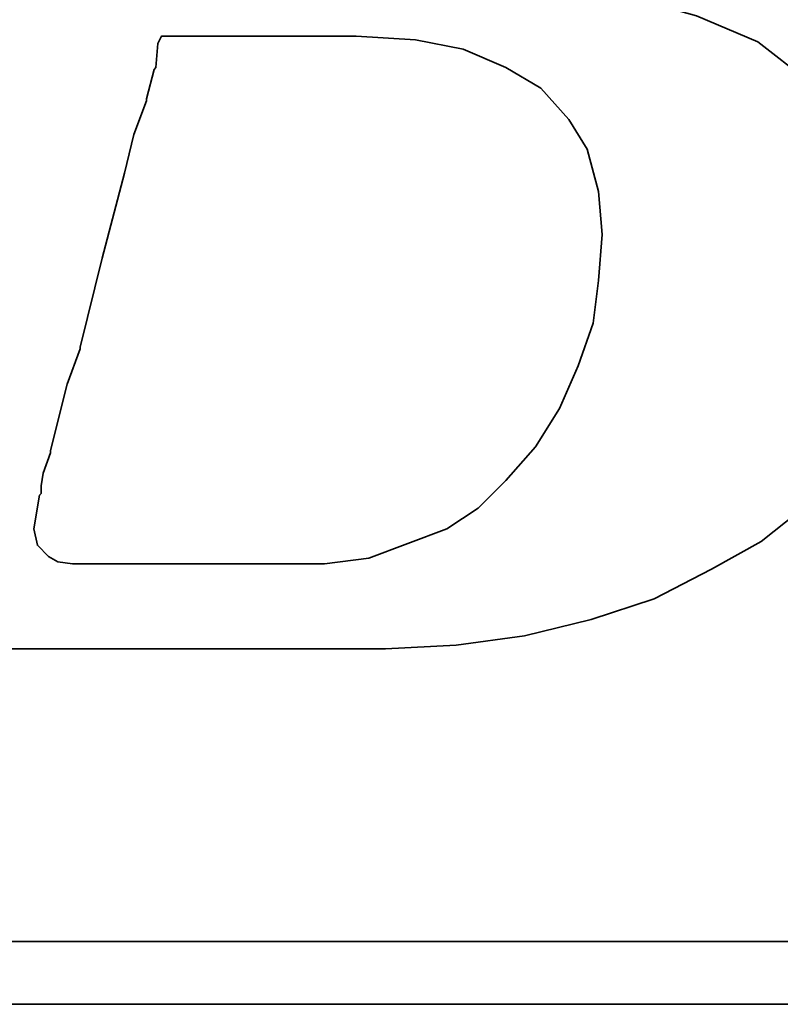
# Model space of a CAD drawing. Header units: inches. Extents: x 14 to 257, y 35 to 186.
# Tile 23 of 44: x 212.28 to 213.68, y 110.58 to 112.39. Entities that reach past the tile are written whole.
import ezdxf

# ---------------------------------------------------------------- set-up
doc = ezdxf.new("R2010")
doc.units = ezdxf.units.IN
doc.header["$LTSCALE"] = 0.25
doc.layers.add('DIM', color=4, linetype='Continuous')
doc.layers.add('layer 1', color=7, linetype='Continuous')

# ---------------------------------------------------------------- blocks, each defined once
blk = doc.blocks.new('TBI MOTION logo(完整正式版)')
at = {"layer": 'layer 1', "color": 22, "lineweight": 35}
for points, knots in [([(-64.65375, -6.86375), (-64.65375, -6.86375), (-64.84375, -7.29625), (-64.84375, -7.29625), (-64.84375, -7.29625), (-64.84375, -7.29625), (-64.86875, -7.34375), (-64.86875, -7.34375), (-64.86875, -7.34375), (-64.86875, -7.34375), (-64.86875, -7.36875), (-64.86875, -7.36875), (-64.86875, -7.36875), (-64.86875, -7.36875), (-65.15375, -7.65375), (-65.15375, -7.65375), (-65.15375, -7.65375), (-65.15375, -7.65375), (-65.17875, -7.65375), (-65.17875, -7.65375), (-65.17875, -7.65375), (-65.17875, -7.65375), (-65.20375, -7.67875), (-65.20375, -7.67875), (-65.20375, -7.67875), (-65.20375, -7.67875), (-65.58875, -7.87125), (-65.58875, -7.87125), (-65.58875, -7.87125), (-65.58875, -7.87125), (-65.63375, -7.87125), (-65.63375, -7.87125), (-65.63375, -7.87125), (-65.63375, -7.87125), (-65.65875, -7.89375), (-65.65875, -7.89375), (-65.65875, -7.89375), (-65.65875, -7.89375), (-66.09375, -7.94375), (-66.09375, -7.94375), (-66.09375, -7.94375), (-66.09375, -7.94375), (-66.11375, -7.94375), (-66.11375, -7.94375), (-66.11375, -7.94375), (-66.11375, -7.94375), (-66.16375, -7.94375), (-66.16375, -7.94375), (-66.16375, -7.94375), (-66.16375, -7.94375), (-66.30875, -7.94375), (-66.30875, -7.94375), (-66.30875, -7.94375), (-66.30875, -7.94375), (-66.69375, -7.94375), (-66.69375, -7.94375), (-66.69375, -7.94375), (-66.69375, -7.94375), (-67.07375, -7.94375), (-67.07375, -7.94375), (-67.07375, -7.94375), (-67.07375, -7.94375), (-67.12375, -7.94375), (-67.12375, -7.94375), (-67.12375, -7.94375), (-67.12375, -7.94375), (-67.12375, -7.96625), (-67.12375, -7.96625), (-67.12375, -7.96625), (-67.12375, -7.96625), (-67.14875, -7.99125), (-67.14875, -7.99125), (-67.14875, -7.99125), (-67.14875, -7.99125), (-67.24375, -8.34875), (-67.24375, -8.34875), (-67.24375, -8.34875), (-67.24375, -8.34875), (-67.31375, -8.68625), (-67.31375, -8.68625), (-67.31375, -8.68625), (-67.31375, -8.68625), (-67.26875, -8.68625), (-67.26875, -8.68625), (-67.26875, -8.68625), (-67.26875, -8.68625), (-67.07375, -8.68625), (-67.07375, -8.68625), (-67.07375, -8.68625), (-67.07375, -8.68625), (-66.54875, -8.68625), (-66.54875, -8.68625), (-66.54875, -8.68625), (-66.54875, -8.68625), (-65.82625, -8.68625), (-65.82625, -8.68625), (-65.82625, -8.68625), (-65.82625, -8.68625), (-65.01375, -8.68625), (-65.01375, -8.68625), (-65.01375, -8.68625), (-65.01375, -8.68625), (-64.05375, -8.68625), (-64.05375, -8.68625), (-64.05375, -8.68625), (-64.05375, -8.68625), (-62.08375, -8.68625), (-62.08375, -8.68625), (-62.08375, -8.68625), (-62.08375, -8.68625), (-60.06875, -8.68625), (-60.06875, -8.68625), (-60.06875, -8.68625), (-60.06875, -8.68625), (-59.10875, -8.68625), (-59.10875, -8.68625), (-59.10875, -8.68625), (-59.10875, -8.68625), (-58.29375, -8.68625), (-58.29375, -8.68625), (-58.29375, -8.68625), (-58.29375, -8.68625), (-57.57375, -8.68625), (-57.57375, -8.68625), (-57.57375, -8.68625), (-57.57375, -8.68625), (-57.04875, -8.68625), (-57.04875, -8.68625), (-57.04875, -8.68625), (-57.04875, -8.68625), (-56.85375, -8.68625), (-56.85375, -8.68625), (-56.85375, -8.68625), (-56.85375, -8.68625), (-56.70875, -8.68625), (-56.70875, -8.68625), (-56.70875, -8.68625), (-56.70875, -8.68625), (-56.61375, -8.68625), (-56.61375, -8.68625), (-56.61375, -8.68625), (-56.61375, -8.68625), (-56.56875, -8.68625), (-56.56875, -8.68625), (-56.56875, -8.68625), (-56.56875, -8.68625), (-55.65375, -8.63875), (-55.65375, -8.63875), (-55.65375, -8.63875), (-55.65375, -8.63875), (-54.76875, -8.51875), (-54.76875, -8.51875), (-54.76875, -8.51875), (-54.76875, -8.51875), (-53.90375, -8.30375), (-53.90375, -8.30375), (-53.90375, -8.30375), (-53.90375, -8.30375), (-53.08875, -8.03875), (-53.08875, -8.03875), (-53.08875, -8.03875), (-53.08875, -8.03875), (-52.34375, -7.65375), (-52.34375, -7.65375), (-52.34375, -7.65375), (-52.34375, -7.65375), (-51.69875, -7.29625), (-51.69875, -7.29625), (-51.69875, -7.29625), (-51.69875, -7.29625), (-51.21875, -6.91125), (-51.21875, -6.91125), (-51.21875, -6.91125), (-51.21875, -6.91125), (-50.83375, -6.50375), (-50.83375, -6.50375), (-50.83375, -6.50375), (-50.83375, -6.50375), (-50.44875, -5.94875), (-50.44875, -5.94875), (-50.44875, -5.94875), (-50.44875, -5.94875), (-50.13875, -5.30375), (-50.13875, -5.30375), (-50.13875, -5.30375), (-50.13875, -5.30375), (-49.99375, -4.65375), (-49.99375, -4.65375), (-49.99375, -4.65375), (-49.99375, -4.65375), (-49.92375, -3.98375), (-49.92375, -3.98375), (-49.92375, -3.98375), (-49.92375, -3.98375), (-49.99375, -3.19374), (-49.99375, -3.19374), (-49.99375, -3.19374), (-49.99375, -3.19374), (-50.23374, -2.44874), (-50.23374, -2.44874), (-50.23374, -2.44874), (-50.23374, -2.44874), (-50.59375, -1.87374), (-50.59375, -1.87374), (-50.59375, -1.87374), (-50.59375, -1.87374), (-51.09875, -1.31874), (-51.09875, -1.31874), (-51.09875, -1.31874), (-51.09875, -1.31874), (-51.74375, -0.81875), (-51.74375, -0.81875), (-51.74375, -0.81875), (-51.74375, -0.81875), (-52.53875, -0.48125), (-52.53875, -0.48125), (-52.53875, -0.48125), (-52.53875, -0.48125), (-53.47375, -0.21875), (-53.47375, -0.21875), (-53.47375, -0.21875), (-53.47375, -0.21875), (-54.52875, -0.04874), (-54.52875, -0.04874), (-54.52875, -0.04874), (-54.52875, -0.04874), (-55.65375, 0.12125), (-55.65375, 0.12125), (-55.65375, 0.12125), (-55.65375, 0.12125), (-54.50375, 0.28624), (-54.50375, 0.28624), (-54.50375, 0.28624), (-54.50375, 0.28624), (-53.83375, 0.38124), (-53.83375, 0.38124), (-53.83375, 0.38124), (-53.83375, 0.38124), (-53.18375, 0.50125), (-53.18375, 0.50125), (-53.18375, 0.50125), (-53.18375, 0.50125), (-52.55875, 0.66874), (-52.55875, 0.66874), (-52.55875, 0.66874), (-52.55875, 0.66874), (-52.03375, 0.86124), (-52.03375, 0.86124), (-52.03375, 0.86124), (-52.03375, 0.86124), (-51.50374, 1.03124), (-51.50374, 1.03124), (-51.50374, 1.03124), (-51.50374, 1.03124), (-51.09875, 1.27125), (-51.09875, 1.27125), (-51.09875, 1.27125), (-51.09875, 1.27125), (-50.71375, 1.48624), (-50.71375, 1.48624), (-50.71375, 1.48624), (-50.71375, 1.48624), (-50.37625, 1.77625), (-50.37625, 1.77625), (-50.37625, 1.77625), (-50.37625, 1.77625), (-49.82375, 2.37625), (-49.82375, 2.37625), (-49.82375, 2.37625), (-49.82375, 2.37625), (-49.41875, 2.99625), (-49.41875, 2.99625), (-49.41875, 2.99625), (-49.41875, 2.99625), (-49.22375, 3.76625), (-49.22375, 3.76625), (-49.22375, 3.76625), (-49.22375, 3.76625), (-49.15375, 4.50874), (-49.15375, 4.50874), (-49.15375, 4.50874), (-49.15375, 4.50874), (-49.20375, 5.25125), (-49.20375, 5.25125), (-49.20375, 5.25125), (-49.20375, 5.25125), (-49.41875, 5.92625), (-49.41875, 5.92625), (-49.41875, 5.92625), (-49.41875, 5.92625), (-49.77875, 6.47625), (-49.77875, 6.47625), (-49.77875, 6.47625), (-49.77875, 6.47625), (-50.33125, 7.02624), (-50.33125, 7.02624), (-50.33125, 7.02624), (-50.33125, 7.02624), (-51.00125, 7.43625), (-51.00125, 7.43625), (-51.00125, 7.43625), (-51.00125, 7.43625), (-51.79375, 7.72625), (-51.79375, 7.72625), (-51.79375, 7.72625), (-51.79375, 7.72625), (-52.72875, 7.89124), (-52.72875, 7.89124), (-52.72875, 7.89124), (-52.72875, 7.89124), (-53.83375, 7.98625), (-53.83375, 7.98625), (-53.83375, 7.98625), (-53.83375, 7.98625), (-53.92875, 7.98625), (-53.92875, 7.98625), (-53.92875, 7.98625), (-53.92875, 7.98625), (-54.26375, 7.98625), (-54.26375, 7.98625), (-54.26375, 7.98625), (-54.26375, 7.98625), (-54.74375, 7.98625), (-54.74375, 7.98625), (-54.74375, 7.98625), (-54.74375, 7.98625), (-55.36875, 7.98625), (-55.36875, 7.98625), (-55.36875, 7.98625), (-55.36875, 7.98625), (-56.13375, 7.98625), (-56.13375, 7.98625), (-56.13375, 7.98625), (-56.13375, 7.98625), (-56.94875, 7.98625), (-56.94875, 7.98625), (-56.94875, 7.98625), (-56.94875, 7.98625), (-58.77625, 7.98625), (-58.77625, 7.98625), (-58.77625, 7.98625), (-58.77625, 7.98625), (-60.59875, 7.98625), (-60.59875, 7.98625), (-60.59875, 7.98625), (-60.59875, 7.98625), (-61.41375, 7.98625), (-61.41375, 7.98625), (-61.41375, 7.98625), (-61.41375, 7.98625), (-62.17875, 7.98625), (-62.17875, 7.98625), (-62.17875, 7.98625), (-62.17875, 7.98625), (-62.80375, 7.98625), (-62.80375, 7.98625), (-62.80375, 7.98625), (-62.80375, 7.98625), (-63.30625, 7.98625), (-63.30625, 7.98625), (-63.30625, 7.98625), (-63.30625, 7.98625), (-63.57375, 7.98625), (-63.57375, 7.98625), (-63.57375, 7.98625), (-63.57375, 7.98625), (-63.57375, 7.96375), (-63.57375, 7.96375), (-63.57375, 7.96375), (-63.57375, 7.96375), (-63.59875, 7.94125), (-63.59875, 7.94125), (-63.59875, 7.94125), (-63.59875, 7.94125), (-63.69375, 7.55625), (-63.69375, 7.55625), (-63.69375, 7.55625), (-63.69375, 7.55625), (-63.76375, 7.24624), (-63.76375, 7.24624), (-63.76375, 7.24624), (-63.76375, 7.24624), (-63.23875, 7.24624), (-63.23875, 7.24624), (-63.23875, 7.24624), (-63.23875, 7.24624), (-62.75875, 7.24624), (-62.75875, 7.24624), (-62.75875, 7.24624), (-62.75875, 7.24624), (-62.61125, 7.24624), (-62.61125, 7.24624), (-62.61125, 7.24624), (-62.61125, 7.24624), (-62.56625, 7.24624), (-62.56625, 7.24624), (-62.56625, 7.24624), (-62.56625, 7.24624), (-62.22875, 7.24624), (-62.22875, 7.24624), (-62.22875, 7.24624), (-62.22875, 7.24624), (-62.20375, 7.24624), (-62.20375, 7.24624), (-62.20375, 7.24624), (-62.20375, 7.24624), (-62.17875, 7.21875), (-62.17875, 7.21875), (-62.17875, 7.21875), (-62.17875, 7.21875), (-61.96375, 7.17125), (-61.96375, 7.17125), (-61.96375, 7.17125), (-61.96375, 7.17125), (-61.72375, 7.12624), (-61.72375, 7.12624), (-61.72375, 7.12624), (-61.72375, 7.12624), (-61.70375, 7.12624), (-61.70375, 7.12624), (-61.70375, 7.12624), (-61.70375, 7.12624), (-61.55875, 7.07624), (-61.55875, 7.07624), (-61.55875, 7.07624), (-61.55875, 7.07624), (-61.50875, 7.07624), (-61.50875, 7.07624), (-61.50875, 7.07624), (-61.50875, 7.07624), (-61.48375, 7.02624), (-61.48375, 7.02624), (-61.48375, 7.02624), (-61.48375, 7.02624), (-61.31875, 6.83375), (-61.31875, 6.83375), (-61.31875, 6.83375), (-61.31875, 6.83375), (-61.29375, 6.81125), (-61.29375, 6.81125), (-61.29375, 6.81125), (-61.29375, 6.81125), (-61.29375, 6.78625), (-61.29375, 6.78625), (-61.29375, 6.78625), (-61.29375, 6.78625), (-61.19875, 6.50124), (-61.19875, 6.50124), (-61.19875, 6.50124), (-61.19875, 6.50124), (-61.17375, 6.45124), (-61.17375, 6.45124), (-61.17375, 6.45124), (-61.17375, 6.45124), (-61.19875, 6.40625), (-61.19875, 6.40625), (-61.19875, 6.40625), (-61.19875, 6.40625), (-61.26875, 5.99624), (-61.26875, 5.99624), (-61.26875, 5.99624), (-61.26875, 5.99624), (-61.26875, 5.85125), (-61.26875, 5.85125), (-61.26875, 5.85125), (-61.26875, 5.85125), (-61.26875, 5.82625), (-61.26875, 5.82625), (-61.26875, 5.82625), (-61.26875, 5.82625), (-61.29375, 5.80625), (-61.29375, 5.80625), (-61.29375, 5.80625), (-61.29375, 5.80625), (-61.34125, 5.66125), (-61.34125, 5.66125), (-61.34125, 5.66125), (-61.34125, 5.66125), (-61.41375, 5.44625), (-61.41375, 5.44625), (-61.41375, 5.44625), (-61.41375, 5.44625), (-61.48375, 5.15625), (-61.48375, 5.15625), (-61.48375, 5.15625), (-61.48375, 5.15625), (-61.58375, 4.82124), (-61.58375, 4.82124), (-61.58375, 4.82124), (-61.58375, 4.82124), (-61.79875, 4.00375), (-61.79875, 4.00375), (-61.79875, 4.00375), (-61.79875, 4.00375), (-62.05875, 2.99625), (-62.05875, 2.99625), (-62.05875, 2.99625), (-62.05875, 2.99625), (-62.34875, 1.91625), (-62.34875, 1.91625), (-62.34875, 1.91625), (-62.34875, 1.91625), (-62.97375, -0.41124), (-62.97375, -0.41124), (-62.97375, -0.41124), (-62.97375, -0.41124), (-63.59875, -2.75875), (-63.59875, -2.75875), (-63.59875, -2.75875), (-63.59875, -2.75875), (-63.88375, -3.86374), (-63.88375, -3.86374), (-63.88375, -3.86374), (-63.88375, -3.86374), (-64.14875, -4.82374), (-64.14875, -4.82374), (-64.14875, -4.82374), (-64.14875, -4.82374), (-64.36375, -5.64125), (-64.36375, -5.64125), (-64.36375, -5.64125), (-64.36375, -5.64125), (-64.43625, -5.97625), (-64.43625, -5.97625), (-64.43625, -5.97625), (-64.43625, -5.97625), (-64.50875, -6.28625), (-64.50875, -6.28625), (-64.50875, -6.28625), (-64.50875, -6.28625), (-64.50875, -6.30875), (-64.50875, -6.30875), (-64.50875, -6.30875), (-64.50875, -6.30875), (-64.57875, -6.50375), (-64.57875, -6.50375), (-64.57875, -6.50375), (-64.57875, -6.50375), (-64.62875, -6.69625), (-64.62875, -6.69625), (-64.62875, -6.69625), (-64.62875, -6.69625), (-64.62875, -6.76875), (-64.62875, -6.76875), (-64.62875, -6.76875), (-64.62875, -6.76875), (-64.62875, -6.81375), (-64.62875, -6.81375), (-64.62875, -6.81375), (-64.62875, -6.81375), (-64.62875, -6.83875), (-64.62875, -6.83875), (-64.62875, -6.83875), (-64.62875, -6.83875), (-64.65375, -6.86375), (-64.65375, -6.86375)], [0, 0, 0, 0, 0.00719424, 0.00719424, 0.00719424, 0.00719424, 0.01438849, 0.01438849, 0.01438849, 0.01438849, 0.02158273, 0.02158273, 0.02158273, 0.02158273, 0.02877698, 0.02877698, 0.02877698, 0.02877698, 0.03597122, 0.03597122, 0.03597122, 0.03597122, 0.04316547, 0.04316547, 0.04316547, 0.04316547, 0.05035971, 0.05035971, 0.05035971, 0.05035971, 0.05755396, 0.05755396, 0.05755396, 0.05755396, 0.0647482, 0.0647482, 0.0647482, 0.0647482, 0.07194245, 0.07194245, 0.07194245, 0.07194245, 0.07913669, 0.07913669, 0.07913669, 0.07913669, 0.08633094, 0.08633094, 0.08633094, 0.08633094, 0.09352518, 0.09352518, 0.09352518, 0.09352518, 0.10071942, 0.10071942, 0.10071942, 0.10071942, 0.10791367, 0.10791367, 0.10791367, 0.10791367, 0.11510791, 0.11510791, 0.11510791, 0.11510791, 0.12230216, 0.12230216, 0.12230216, 0.12230216, 0.1294964, 0.1294964, 0.1294964, 0.1294964, 0.13669065, 0.13669065, 0.13669065, 0.13669065, 0.14388489, 0.14388489, 0.14388489, 0.14388489, 0.15107914, 0.15107914, 0.15107914, 0.15107914, 0.15827338, 0.15827338, 0.15827338, 0.15827338, 0.16546763, 0.16546763, 0.16546763, 0.16546763, 0.17266187, 0.17266187, 0.17266187, 0.17266187, 0.17985612, 0.17985612, 0.17985612, 0.17985612, 0.18705036, 0.18705036, 0.18705036, 0.18705036, 0.1942446, 0.1942446, 0.1942446, 0.1942446, 0.20143885, 0.20143885, 0.20143885, 0.20143885, 0.20863309, 0.20863309, 0.20863309, 0.20863309, 0.21582734, 0.21582734, 0.21582734, 0.21582734, 0.22302158, 0.22302158, 0.22302158, 0.22302158, 0.23021583, 0.23021583, 0.23021583, 0.23021583, 0.23741007, 0.23741007, 0.23741007, 0.23741007, 0.24460432, 0.24460432, 0.24460432, 0.24460432, 0.25179856, 0.25179856, 0.25179856, 0.25179856, 0.25899281, 0.25899281, 0.25899281, 0.25899281, 0.26618705, 0.26618705, 0.26618705, 0.26618705, 0.27338129, 0.27338129, 0.27338129, 0.27338129, 0.28057554, 0.28057554, 0.28057554, 0.28057554, 0.28776978, 0.28776978, 0.28776978, 0.28776978, 0.29496403, 0.29496403, 0.29496403, 0.29496403, 0.30215827, 0.30215827, 0.30215827, 0.30215827, 0.30935252, 0.30935252, 0.30935252, 0.30935252, 0.31654676, 0.31654676, 0.31654676, 0.31654676, 0.32374101, 0.32374101, 0.32374101, 0.32374101, 0.33093525, 0.33093525, 0.33093525, 0.33093525, 0.3381295, 0.3381295, 0.3381295, 0.3381295, 0.34532374, 0.34532374, 0.34532374, 0.34532374, 0.35251799, 0.35251799, 0.35251799, 0.35251799, 0.35971223, 0.35971223, 0.35971223, 0.35971223, 0.36690647, 0.36690647, 0.36690647, 0.36690647, 0.37410072, 0.37410072, 0.37410072, 0.37410072, 0.38129496, 0.38129496, 0.38129496, 0.38129496, 0.38848921, 0.38848921, 0.38848921, 0.38848921, 0.39568345, 0.39568345, 0.39568345, 0.39568345, 0.4028777, 0.4028777, 0.4028777, 0.4028777, 0.41007194, 0.41007194, 0.41007194, 0.41007194, 0.41726619, 0.41726619, 0.41726619, 0.41726619, 0.42446043, 0.42446043, 0.42446043, 0.42446043, 0.43165468, 0.43165468, 0.43165468, 0.43165468, 0.43884892, 0.43884892, 0.43884892, 0.43884892, 0.44604317, 0.44604317, 0.44604317, 0.44604317, 0.45323741, 0.45323741, 0.45323741, 0.45323741, 0.46043165, 0.46043165, 0.46043165, 0.46043165, 0.4676259, 0.4676259, 0.4676259, 0.4676259, 0.47482014, 0.47482014, 0.47482014, 0.47482014, 0.48201439, 0.48201439, 0.48201439, 0.48201439, 0.48920863, 0.48920863, 0.48920863, 0.48920863, 0.49640288, 0.49640288, 0.49640288, 0.49640288, 0.50359712, 0.50359712, 0.50359712, 0.50359712, 0.51079137, 0.51079137, 0.51079137, 0.51079137, 0.51798561, 0.51798561, 0.51798561, 0.51798561, 0.52517986, 0.52517986, 0.52517986, 0.52517986, 0.5323741, 0.5323741, 0.5323741, 0.5323741, 0.53956835, 0.53956835, 0.53956835, 0.53956835, 0.54676259, 0.54676259, 0.54676259, 0.54676259, 0.55395683, 0.55395683, 0.55395683, 0.55395683, 0.56115108, 0.56115108, 0.56115108, 0.56115108, 0.56834532, 0.56834532, 0.56834532, 0.56834532, 0.57553957, 0.57553957, 0.57553957, 0.57553957, 0.58273381, 0.58273381, 0.58273381, 0.58273381, 0.58992806, 0.58992806, 0.58992806, 0.58992806, 0.5971223, 0.5971223, 0.5971223, 0.5971223, 0.60431655, 0.60431655, 0.60431655, 0.60431655, 0.61151079, 0.61151079, 0.61151079, 0.61151079, 0.61870504, 0.61870504, 0.61870504, 0.61870504, 0.62589928, 0.62589928, 0.62589928, 0.62589928, 0.63309353, 0.63309353, 0.63309353, 0.63309353, 0.64028777, 0.64028777, 0.64028777, 0.64028777, 0.64748201, 0.64748201, 0.64748201, 0.64748201, 0.65467626, 0.65467626, 0.65467626, 0.65467626, 0.6618705, 0.6618705, 0.6618705, 0.6618705, 0.66906475, 0.66906475, 0.66906475, 0.66906475, 0.67625899, 0.67625899, 0.67625899, 0.67625899, 0.68345324, 0.68345324, 0.68345324, 0.68345324, 0.69064748, 0.69064748, 0.69064748, 0.69064748, 0.69784173, 0.69784173, 0.69784173, 0.69784173, 0.70503597, 0.70503597, 0.70503597, 0.70503597, 0.71223022, 0.71223022, 0.71223022, 0.71223022, 0.71942446, 0.71942446, 0.71942446, 0.71942446, 0.72661871, 0.72661871, 0.72661871, 0.72661871, 0.73381295, 0.73381295, 0.73381295, 0.73381295, 0.74100719, 0.74100719, 0.74100719, 0.74100719, 0.74820144, 0.74820144, 0.74820144, 0.74820144, 0.75539568, 0.75539568, 0.75539568, 0.75539568, 0.76258993, 0.76258993, 0.76258993, 0.76258993, 0.76978417, 0.76978417, 0.76978417, 0.76978417, 0.77697842, 0.77697842, 0.77697842, 0.77697842, 0.78417266, 0.78417266, 0.78417266, 0.78417266, 0.79136691, 0.79136691, 0.79136691, 0.79136691, 0.79856115, 0.79856115, 0.79856115, 0.79856115, 0.8057554, 0.8057554, 0.8057554, 0.8057554, 0.81294964, 0.81294964, 0.81294964, 0.81294964, 0.82014388, 0.82014388, 0.82014388, 0.82014388, 0.82733813, 0.82733813, 0.82733813, 0.82733813, 0.83453237, 0.83453237, 0.83453237, 0.83453237, 0.84172662, 0.84172662, 0.84172662, 0.84172662, 0.84892086, 0.84892086, 0.84892086, 0.84892086, 0.85611511, 0.85611511, 0.85611511, 0.85611511, 0.86330935, 0.86330935, 0.86330935, 0.86330935, 0.8705036, 0.8705036, 0.8705036, 0.8705036, 0.87769784, 0.87769784, 0.87769784, 0.87769784, 0.88489209, 0.88489209, 0.88489209, 0.88489209, 0.89208633, 0.89208633, 0.89208633, 0.89208633, 0.89928058, 0.89928058, 0.89928058, 0.89928058, 0.90647482, 0.90647482, 0.90647482, 0.90647482, 0.91366906, 0.91366906, 0.91366906, 0.91366906, 0.92086331, 0.92086331, 0.92086331, 0.92086331, 0.92805755, 0.92805755, 0.92805755, 0.92805755, 0.9352518, 0.9352518, 0.9352518, 0.9352518, 0.94244604, 0.94244604, 0.94244604, 0.94244604, 0.94964029, 0.94964029, 0.94964029, 0.94964029, 0.95683453, 0.95683453, 0.95683453, 0.95683453, 0.96402878, 0.96402878, 0.96402878, 0.96402878, 0.97122302, 0.97122302, 0.97122302, 0.97122302, 0.97841727, 0.97841727, 0.97841727, 0.97841727, 0.98561151, 0.98561151, 0.98561151, 0.98561151, 0.99280576, 0.99280576, 0.99280576, 0.99280576, 1, 1, 1, 1]), ([(-61.03125, -6.57375), (-61.03125, -6.57375), (-61.03125, -6.67125), (-61.03125, -6.67125), (-61.03125, -6.67125), (-61.03125, -6.67125), (-61.05375, -6.69625), (-61.05375, -6.69625), (-61.05375, -6.69625), (-61.05375, -6.69625), (-61.12375, -7.12875), (-61.12375, -7.12875), (-61.12375, -7.12875), (-61.12375, -7.12875), (-61.07875, -7.34375), (-61.07875, -7.34375), (-61.07875, -7.34375), (-61.07875, -7.34375), (-60.93375, -7.48875), (-60.93375, -7.48875), (-60.93375, -7.48875), (-60.93375, -7.48875), (-60.81375, -7.55625), (-60.81375, -7.55625), (-60.81375, -7.55625), (-60.81375, -7.55625), (-60.62375, -7.58375), (-60.62375, -7.58375), (-60.62375, -7.58375), (-60.62375, -7.58375), (-60.30875, -7.58375), (-60.30875, -7.58375), (-60.30875, -7.58375), (-60.30875, -7.58375), (-59.97375, -7.58375), (-59.97375, -7.58375), (-59.97375, -7.58375), (-59.97375, -7.58375), (-59.87875, -7.58375), (-59.87875, -7.58375), (-59.87875, -7.58375), (-59.87875, -7.58375), (-59.63625, -7.58375), (-59.63625, -7.58375), (-59.63625, -7.58375), (-59.63625, -7.58375), (-58.96875, -7.58375), (-58.96875, -7.58375), (-58.96875, -7.58375), (-58.96875, -7.58375), (-58.29375, -7.58375), (-58.29375, -7.58375), (-58.29375, -7.58375), (-58.29375, -7.58375), (-58.05375, -7.58375), (-58.05375, -7.58375), (-58.05375, -7.58375), (-58.05375, -7.58375), (-57.98375, -7.58375), (-57.98375, -7.58375), (-57.98375, -7.58375), (-57.98375, -7.58375), (-57.35875, -7.58375), (-57.35875, -7.58375), (-57.35875, -7.58375), (-57.35875, -7.58375), (-56.78375, -7.50875), (-56.78375, -7.50875), (-56.78375, -7.50875), (-56.78375, -7.50875), (-56.27875, -7.31875), (-56.27875, -7.31875), (-56.27875, -7.31875), (-56.27875, -7.31875), (-55.77375, -7.12875), (-55.77375, -7.12875), (-55.77375, -7.12875), (-55.77375, -7.12875), (-55.36875, -6.86375), (-55.36875, -6.86375), (-55.36875, -6.86375), (-55.36875, -6.86375), (-55.00875, -6.50375), (-55.00875, -6.50375), (-55.00875, -6.50375), (-55.00875, -6.50375), (-54.62375, -6.06875), (-54.62375, -6.06875), (-54.62375, -6.06875), (-54.62375, -6.06875), (-54.31375, -5.56875), (-54.31375, -5.56875), (-54.31375, -5.56875), (-54.31375, -5.56875), (-54.07375, -5.01625), (-54.07375, -5.01625), (-54.07375, -5.01625), (-54.07375, -5.01625), (-53.87875, -4.46374), (-53.87875, -4.46374), (-53.87875, -4.46374), (-53.87875, -4.46374), (-53.80875, -3.91375), (-53.80875, -3.91375), (-53.80875, -3.91375), (-53.80875, -3.91375), (-53.75875, -3.31375), (-53.75875, -3.31375), (-53.75875, -3.31375), (-53.75875, -3.31375), (-53.80875, -2.75875), (-53.80875, -2.75875), (-53.80875, -2.75875), (-53.80875, -2.75875), (-53.95375, -2.20875), (-53.95375, -2.20875), (-53.95375, -2.20875), (-53.95375, -2.20875), (-54.19375, -1.82625), (-54.19375, -1.82625), (-54.19375, -1.82625), (-54.19375, -1.82625), (-54.55375, -1.41875), (-54.55375, -1.41875), (-54.55375, -1.41875), (-54.55375, -1.41875), (-55.00875, -1.15125), (-55.00875, -1.15125), (-55.00875, -1.15125), (-55.00875, -1.15125), (-55.56125, -0.91375), (-55.56125, -0.91375), (-55.56125, -0.91375), (-55.56125, -0.91375), (-56.18125, -0.79375), (-56.18125, -0.79375), (-56.18125, -0.79375), (-56.18125, -0.79375), (-56.94875, -0.74374), (-56.94875, -0.74374), (-56.94875, -0.74374), (-56.94875, -0.74374), (-56.99875, -0.74374), (-56.99875, -0.74374), (-56.99875, -0.74374), (-56.99875, -0.74374), (-57.09375, -0.74374), (-57.09375, -0.74374), (-57.09375, -0.74374), (-57.09375, -0.74374), (-57.38375, -0.74374), (-57.38375, -0.74374), (-57.38375, -0.74374), (-57.38375, -0.74374), (-57.76875, -0.74374), (-57.76875, -0.74374), (-57.76875, -0.74374), (-57.76875, -0.74374), (-58.24625, -0.74374), (-58.24625, -0.74374), (-58.24625, -0.74374), (-58.24625, -0.74374), (-58.72875, -0.74374), (-58.72875, -0.74374), (-58.72875, -0.74374), (-58.72875, -0.74374), (-59.20875, -0.74374), (-59.20875, -0.74374), (-59.20875, -0.74374), (-59.20875, -0.74374), (-59.46875, -0.74374), (-59.46875, -0.74374), (-59.46875, -0.74374), (-59.46875, -0.74374), (-59.51625, -0.83875), (-59.51625, -0.83875), (-59.51625, -0.83875), (-59.51625, -0.83875), (-59.54375, -1.15125), (-59.54375, -1.15125), (-59.54375, -1.15125), (-59.54375, -1.15125), (-59.56375, -1.17874), (-59.56375, -1.17874), (-59.56375, -1.17874), (-59.56375, -1.17874), (-59.66375, -1.55875), (-59.66375, -1.55875), (-59.66375, -1.55875), (-59.66375, -1.55875), (-59.66375, -1.58375), (-59.66375, -1.58375), (-59.66375, -1.58375), (-59.66375, -1.58375), (-59.82875, -2.01874), (-59.82875, -2.01874), (-59.82875, -2.01874), (-59.82875, -2.01874), (-59.94875, -2.52125), (-59.94875, -2.52125), (-59.94875, -2.52125), (-59.94875, -2.52125), (-60.23875, -3.62375), (-60.23875, -3.62375), (-60.23875, -3.62375), (-60.23875, -3.62375), (-60.52375, -4.77624), (-60.52375, -4.77624), (-60.52375, -4.77624), (-60.52375, -4.77624), (-60.52375, -4.79874), (-60.52375, -4.79874), (-60.52375, -4.79874), (-60.52375, -4.79874), (-60.69125, -5.25375), (-60.69125, -5.25375), (-60.69125, -5.25375), (-60.69125, -5.25375), (-60.81375, -5.73625), (-60.81375, -5.73625), (-60.81375, -5.73625), (-60.81375, -5.73625), (-60.90875, -6.11875), (-60.90875, -6.11875), (-60.90875, -6.11875), (-60.90875, -6.11875), (-60.90875, -6.14375), (-60.90875, -6.14375), (-60.90875, -6.14375), (-60.90875, -6.14375), (-61.00375, -6.40875), (-61.00375, -6.40875), (-61.00375, -6.40875), (-61.00375, -6.40875), (-61.03125, -6.57375), (-61.03125, -6.57375)], [0, 0, 0, 0, 0.01694915, 0.01694915, 0.01694915, 0.01694915, 0.03389831, 0.03389831, 0.03389831, 0.03389831, 0.05084746, 0.05084746, 0.05084746, 0.05084746, 0.06779661, 0.06779661, 0.06779661, 0.06779661, 0.08474576, 0.08474576, 0.08474576, 0.08474576, 0.10169492, 0.10169492, 0.10169492, 0.10169492, 0.11864407, 0.11864407, 0.11864407, 0.11864407, 0.13559322, 0.13559322, 0.13559322, 0.13559322, 0.15254237, 0.15254237, 0.15254237, 0.15254237, 0.16949153, 0.16949153, 0.16949153, 0.16949153, 0.18644068, 0.18644068, 0.18644068, 0.18644068, 0.20338983, 0.20338983, 0.20338983, 0.20338983, 0.22033898, 0.22033898, 0.22033898, 0.22033898, 0.23728814, 0.23728814, 0.23728814, 0.23728814, 0.25423729, 0.25423729, 0.25423729, 0.25423729, 0.27118644, 0.27118644, 0.27118644, 0.27118644, 0.28813559, 0.28813559, 0.28813559, 0.28813559, 0.30508475, 0.30508475, 0.30508475, 0.30508475, 0.3220339, 0.3220339, 0.3220339, 0.3220339, 0.33898305, 0.33898305, 0.33898305, 0.33898305, 0.3559322, 0.3559322, 0.3559322, 0.3559322, 0.37288136, 0.37288136, 0.37288136, 0.37288136, 0.38983051, 0.38983051, 0.38983051, 0.38983051, 0.40677966, 0.40677966, 0.40677966, 0.40677966, 0.42372881, 0.42372881, 0.42372881, 0.42372881, 0.44067797, 0.44067797, 0.44067797, 0.44067797, 0.45762712, 0.45762712, 0.45762712, 0.45762712, 0.47457627, 0.47457627, 0.47457627, 0.47457627, 0.49152542, 0.49152542, 0.49152542, 0.49152542, 0.50847458, 0.50847458, 0.50847458, 0.50847458, 0.52542373, 0.52542373, 0.52542373, 0.52542373, 0.54237288, 0.54237288, 0.54237288, 0.54237288, 0.55932203, 0.55932203, 0.55932203, 0.55932203, 0.57627119, 0.57627119, 0.57627119, 0.57627119, 0.59322034, 0.59322034, 0.59322034, 0.59322034, 0.61016949, 0.61016949, 0.61016949, 0.61016949, 0.62711864, 0.62711864, 0.62711864, 0.62711864, 0.6440678, 0.6440678, 0.6440678, 0.6440678, 0.66101695, 0.66101695, 0.66101695, 0.66101695, 0.6779661, 0.6779661, 0.6779661, 0.6779661, 0.69491525, 0.69491525, 0.69491525, 0.69491525, 0.71186441, 0.71186441, 0.71186441, 0.71186441, 0.72881356, 0.72881356, 0.72881356, 0.72881356, 0.74576271, 0.74576271, 0.74576271, 0.74576271, 0.76271186, 0.76271186, 0.76271186, 0.76271186, 0.77966102, 0.77966102, 0.77966102, 0.77966102, 0.79661017, 0.79661017, 0.79661017, 0.79661017, 0.81355932, 0.81355932, 0.81355932, 0.81355932, 0.83050847, 0.83050847, 0.83050847, 0.83050847, 0.84745763, 0.84745763, 0.84745763, 0.84745763, 0.86440678, 0.86440678, 0.86440678, 0.86440678, 0.88135593, 0.88135593, 0.88135593, 0.88135593, 0.89830508, 0.89830508, 0.89830508, 0.89830508, 0.91525424, 0.91525424, 0.91525424, 0.91525424, 0.93220339, 0.93220339, 0.93220339, 0.93220339, 0.94915254, 0.94915254, 0.94915254, 0.94915254, 0.96610169, 0.96610169, 0.96610169, 0.96610169, 0.98305085, 0.98305085, 0.98305085, 0.98305085, 1, 1, 1, 1]), ([(75.90875, -9.47875), (75.90875, -9.47875), (75.90875, -12.28625), (75.90875, -12.28625), (75.90875, -12.28625), (75.90875, -12.28625), (75.90875, -12.47875), (75.90875, -12.47875), (75.90875, -12.47875), (75.90875, -12.47875), (75.71625, -12.47875), (75.71625, -12.47875), (75.71625, -12.47875), (75.71625, -12.47875), (-88.32875, -12.47875), (-88.32875, -12.47875), (-88.32875, -12.47875), (-88.32875, -12.47875), (-88.32875, -13.29375), (-88.32875, -13.29375), (-88.32875, -13.29375), (-88.32875, -13.29375), (82.89125, -13.29375), (82.89125, -13.29375), (82.89125, -13.29375), (82.89125, -13.29375), (75.90875, -9.47875), (75.90875, -9.47875)], [0, 0, 0, 0, 0.14285714, 0.14285714, 0.14285714, 0.14285714, 0.28571429, 0.28571429, 0.28571429, 0.28571429, 0.42857143, 0.42857143, 0.42857143, 0.42857143, 0.57142857, 0.57142857, 0.57142857, 0.57142857, 0.71428571, 0.71428571, 0.71428571, 0.71428571, 0.85714286, 0.85714286, 0.85714286, 0.85714286, 1, 1, 1, 1])]:
    blk.add_open_spline(points, degree=3, knots=knots, dxfattribs=at)

msp = doc.modelspace()

# ---------------------------------------------------------------- block references
at = {"layer": 'DIM', "xscale": 0.141750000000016, "yscale": 0.1417499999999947, "zscale": 0.14175}
msp.add_blockref('TBI MOTION logo(完整正式版)', (220.972, 112.4612), dxfattribs=at)

doc.saveas('drawing.dxf')
